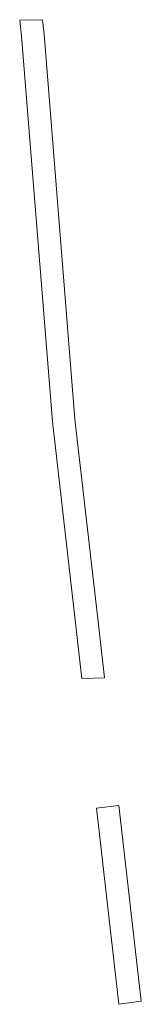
# Model space of a CAD drawing. Extents: x 212171 to 228808, y 571701 to 593093.
# Tile 29 of 97: x 218703 to 218707, y 587177 to 587210. Entities that reach past the tile are written whole.
import ezdxf

# ---------------------------------------------------------------- set-up
doc = ezdxf.new("R2010")
doc.units = 0
doc.layers.add('016 Alles planjaar 2023', color=72, linetype='Continuous', lineweight=20, true_color=0x1e90ff)

msp = doc.modelspace()

# ---------------------------------------------------------------- hatches: boundary and pattern name
at = {"layer": '016 Alles planjaar 2023', "true_color": 0x1e90ff}
h = msp.add_hatch(dxfattribs=at)
h.set_pattern_fill('DQ_CLEAR', color=72, style=0)
h.set_pattern_definition([])
h.paths.add_polyline_path([(218702.852, 587209.91), (218702.911, 587209.379), (218703.936, 587196.637), (218704.906, 587188.139), (218705.658, 587188.159), (218705.469, 587189.819), (218704.683, 587196.71), (218703.658, 587209.451), (218703.605, 587209.926), (218702.852, 587209.91)])
h = msp.add_hatch(dxfattribs=at)
h.set_pattern_fill('DQ_CLEAR', color=72, style=0)
h.set_pattern_definition([])
h.paths.add_polyline_path([(218706.136, 587177.357), (218706.879, 587177.457), (218706.14, 587183.934), (218705.395, 587183.849), (218706.136, 587177.357)])

# ---------------------------------------------------------------- linework, layer by layer
at = {"layer": '016 Alles planjaar 2023', "color": 14, "true_color": 0x004000}
for points in [[(218702.852, 587209.91), (218702.911, 587209.379), (218703.936, 587196.637), (218704.906, 587188.139), (218705.658, 587188.159), (218705.469, 587189.819), (218704.683, 587196.71), (218703.658, 587209.451), (218703.605, 587209.926), (218702.852, 587209.91)], [(218706.136, 587177.357), (218706.879, 587177.457), (218706.14, 587183.934), (218705.395, 587183.849), (218706.136, 587177.357)]]:
    msp.add_lwpolyline(points, close=True, dxfattribs=at)

doc.saveas('drawing.dxf')
